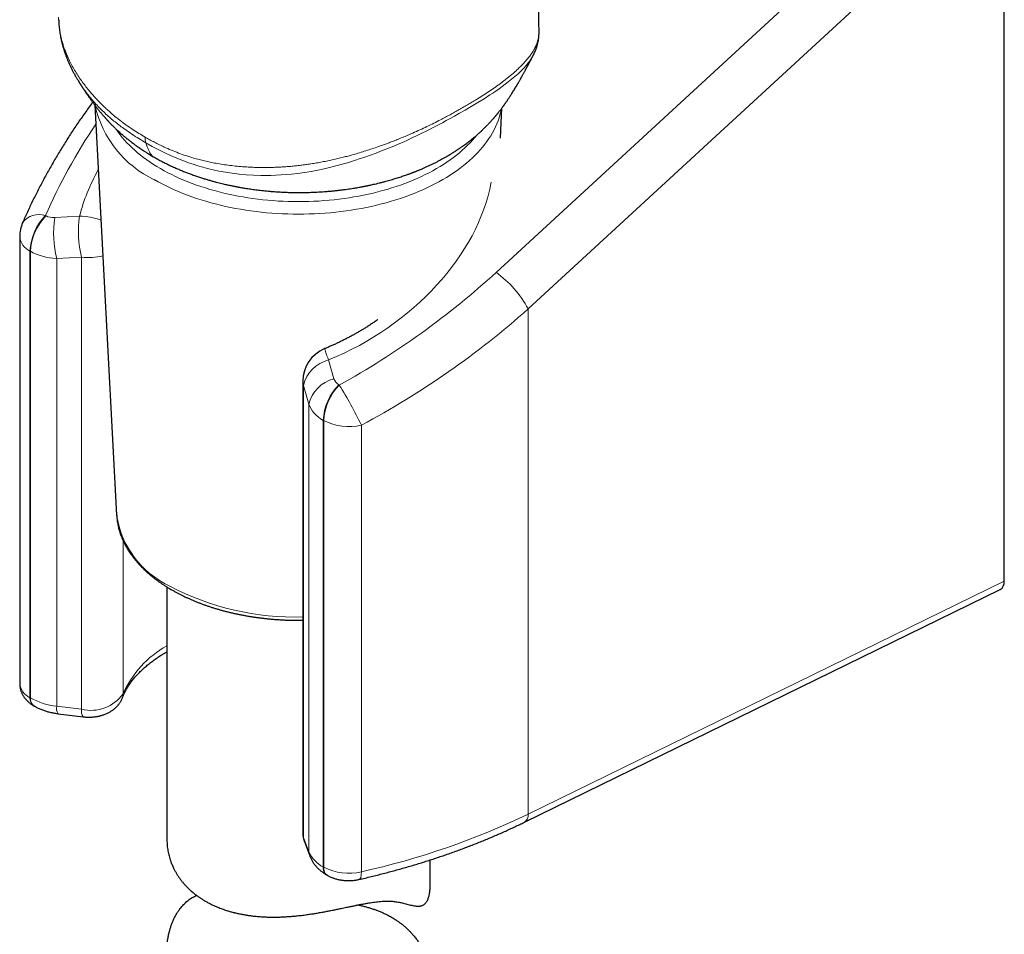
# Model space of a CAD drawing. Header units: millimetres. Extents: x 8 to 541, y 12 to 744.
# Tile 2 of 256: x 485 to 541, y 66 to 118. Entities that reach past the tile are written whole.
import ezdxf

# ---------------------------------------------------------------- set-up
doc = ezdxf.new("R2010")
doc.units = ezdxf.units.MM

msp = doc.modelspace()

# ---------------------------------------------------------------- linework, layer by layer
at = {"color": 252, "linetype": 'Continuous', "lineweight": 0}
for p, q in [((512.084, 103.402), (539.68, 128.81)), ((541.055, 126.309), (513.907, 101.313)), ((486.399, 106.64), (486.428, 106.623)), ((486.925, 106.52), (488.342, 106.604)), ((485.544, 104.599), (485.515, 104.615)), ((485.515, 104.615), (485.515, 79.158)), ((485.544, 79.142), (485.544, 104.599)), ((488.453, 104.267), (487.036, 104.183)), ((487.036, 78.673), (487.036, 104.183)), ((488.453, 78.497), (488.453, 104.267)), ((513.907, 72.518), (513.907, 101.313)), ((502.539, 98.409), (502.843, 97.33)), ((501.418, 95.88), (501.113, 96.959)), ((501.113, 96.959), (501.113, 71.189)), ((503.113, 96.99), (503.143, 96.974)), ((501.418, 70.37), (501.418, 95.88)), ((502.259, 94.949), (502.23, 94.966)), ((502.23, 69.509), (502.23, 94.966)), ((502.259, 69.492), (502.259, 94.949)), ((504.407, 94.692), (504.407, 69.235)), ((490.827, 88.095), (490.827, 79.382)), ((513.907, 72.518), (541.055, 85.801)), ((485.515, 79.158), (485.544, 79.142)), ((487.036, 78.673), (488.453, 78.497)), ((501.113, 71.189), (501.418, 70.37)), ((502.23, 69.509), (502.259, 69.492))]:
    msp.add_line(p, q, dxfattribs=at)
at = {"color": 7, "linetype": 'Continuous', "lineweight": 30}
for p, q in [((541.055, 85.801), (541.055, 126.309)), ((514.184, 115.741), (514.183, 115.739)), ((488.337, 114.207), (488.336, 114.209)), ((489.215, 112.927), (490.455, 89.567)), ((512.327, 111.041), (512.419, 112.772)), ((484.929, 105.432), (484.929, 79.975)), ((501.069, 97.201), (501.069, 71.431)), ((493.321, 85.467), (493.321, 71.063)), ((513.7, 72.06), (540.828, 85.333)), ((485.722, 78.701), (485.751, 78.684)), ((487.123, 78.245), (488.54, 78.069)), ((501.154, 70.962), (501.458, 70.143)), ((508.321, 68.399), (508.321, 69.908)), ((502.437, 69.051), (502.466, 69.034))]:
    msp.add_line(p, q, dxfattribs=at)
at = {"color": 252, "linetype": 'Continuous', "lineweight": 0, "flags": 128}
for points in [[(514.183, 115.739), (514.145, 115.667), (514.048, 115.513), (513.935, 115.356), (513.807, 115.199), (513.663, 115.041), (513.506, 114.882), (513.334, 114.721), (513.15, 114.558), (512.97, 114.408), (512.78, 114.256), (512.61, 114.126), (512.434, 113.995), (512.251, 113.864), (512.063, 113.733), (511.902, 113.623), (511.737, 113.514), (511.396, 113.297), (511.037, 113.077), (510.666, 112.856), (510.317, 112.653), (509.96, 112.449), (509.712, 112.309), (509.461, 112.169), (509.243, 112.048), (509.022, 111.928), (508.797, 111.808), (508.57, 111.689), (508.182, 111.49), (507.785, 111.295), (507.539, 111.177), (507.289, 111.06), (507.036, 110.944), (506.779, 110.829), (506.473, 110.696), (506.162, 110.564), (505.86, 110.441), (505.554, 110.319), (505.245, 110.201), (504.929, 110.085), (504.61, 109.972), (504.288, 109.863), (504.065, 109.79), (503.84, 109.719), (503.614, 109.651), (503.386, 109.585), (503.022, 109.485), (502.656, 109.392), (502.286, 109.306), (501.914, 109.228), (501.54, 109.158), (501.167, 109.097), (500.791, 109.044), (500.416, 109.001), (500.121, 108.974), (499.828, 108.953), (499.536, 108.938), (499.244, 108.928), (498.954, 108.924), (498.666, 108.926), (498.252, 108.939), (497.843, 108.963), (497.437, 109), (497.036, 109.049), (496.656, 109.107), (496.28, 109.176), (495.955, 109.246), (495.633, 109.324), (495.36, 109.397), (495.09, 109.476), (494.824, 109.56), (494.56, 109.65), (494.125, 109.811), (493.699, 109.987), (493.275, 110.179), (492.86, 110.383), (492.489, 110.579), (492.126, 110.783), (492.126, 110.783), (492.126, 110.783)], [(512.384, 112.725), (512.349, 112.554), (512.305, 112.38), (512.254, 112.207), (512.195, 112.034), (512.127, 111.863), (512.052, 111.693), (511.97, 111.524), (511.88, 111.356), (511.782, 111.189), (511.676, 111.024), (511.564, 110.861), (511.443, 110.7), (511.316, 110.54), (511.181, 110.383), (511.04, 110.227), (510.891, 110.074), (510.735, 109.923), (510.573, 109.774), (510.404, 109.628), (510.228, 109.485), (510.046, 109.344), (509.857, 109.206), (509.663, 109.071), (509.462, 108.939), (509.255, 108.81), (509.043, 108.684), (508.825, 108.561), (508.601, 108.442), (508.373, 108.326), (508.139, 108.214), (507.9, 108.105), (507.656, 108), (507.407, 107.898), (507.154, 107.801), (506.896, 107.707), (506.635, 107.617), (506.369, 107.531), (506.1, 107.449), (505.827, 107.372), (505.55, 107.298), (505.271, 107.229), (504.988, 107.163), (504.702, 107.103), (504.414, 107.046), (504.124, 106.994), (503.831, 106.946), (503.536, 106.903), (503.239, 106.864), (502.94, 106.83), (502.64, 106.8), (502.339, 106.775), (502.037, 106.754), (501.733, 106.738), (501.43, 106.727), (501.126, 106.72), (500.821, 106.718), (500.517, 106.72), (500.213, 106.727), (499.909, 106.738), (499.606, 106.754), (499.304, 106.775), (499.002, 106.8), (498.702, 106.83), (498.404, 106.864), (498.107, 106.903), (497.812, 106.946), (497.519, 106.994), (497.228, 107.046), (496.94, 107.103), (496.654, 107.163), (496.372, 107.229), (496.092, 107.298), (495.815, 107.372), (495.542, 107.449), (495.273, 107.531), (495.007, 107.617), (494.746, 107.707), (494.488, 107.801), (494.235, 107.898), (493.987, 108), (493.743, 108.105), (493.504, 108.214), (493.27, 108.326), (493.041, 108.442), (492.817, 108.561), (492.599, 108.684)], [(490.43, 111.558), (490.432, 111.554), (490.54, 111.398), (490.655, 111.243), (490.777, 111.09), (490.906, 110.939), (491.042, 110.791), (491.184, 110.644), (491.333, 110.499), (491.489, 110.357), (491.65, 110.217), (491.819, 110.08), (491.993, 109.945), (492.173, 109.813), (492.36, 109.684), (492.552, 109.557), (492.749, 109.434), (492.953, 109.313), (493.161, 109.196), (493.375, 109.082), (493.594, 108.971), (493.818, 108.864), (494.047, 108.759), (494.28, 108.659), (494.518, 108.562), (494.761, 108.468), (495.007, 108.379), (495.257, 108.293), (495.511, 108.21), (495.769, 108.132), (496.031, 108.058), (496.295, 107.987), (496.563, 107.921), (496.833, 107.859), (497.107, 107.8), (497.382, 107.746), (497.661, 107.696), (497.941, 107.651), (498.223, 107.609), (498.508, 107.572), (498.793, 107.54), (499.08, 107.511), (499.369, 107.487), (499.658, 107.467), (499.948, 107.452), (500.239, 107.441), (500.53, 107.434), (500.821, 107.432), (501.112, 107.434), (501.404, 107.441), (501.694, 107.452), (501.984, 107.467), (502.274, 107.487), (502.562, 107.511), (502.849, 107.54), (503.135, 107.572), (503.419, 107.609), (503.701, 107.651), (503.982, 107.696), (504.26, 107.746), (504.536, 107.8), (504.809, 107.859), (505.08, 107.921), (505.347, 107.987), (505.612, 108.058), (505.873, 108.132), (506.131, 108.21), (506.385, 108.293), (506.635, 108.379), (506.882, 108.468), (507.124, 108.562), (507.362, 108.659), (507.595, 108.759), (507.824, 108.864), (508.048, 108.971), (508.267, 109.082), (508.481, 109.196), (508.69, 109.313), (508.893, 109.434), (509.091, 109.557), (509.283, 109.684), (509.469, 109.813), (509.65, 109.945), (509.824, 110.08), (509.992, 110.217), (510.154, 110.357), (510.309, 110.499), (510.458, 110.644), (510.601, 110.791), (510.736, 110.939), (510.865, 111.09), (510.941, 111.184)], [(504.407, 69.235), (504.406, 69.18), (504.403, 69.129), (504.399, 69.08), (504.393, 69.034), (504.386, 68.992), (504.376, 68.954), (504.366, 68.919), (504.353, 68.889), (504.34, 68.862), (504.325, 68.84), (504.308, 68.822), (504.29, 68.808), (504.271, 68.799), (504.262, 68.797)]]:
    msp.add_lwpolyline(points, dxfattribs=at)
at = {"color": 252, "linetype": 'Continuous', "lineweight": 0}
for centre, radius, start, end in [((495.222, 114.233), 6.138, 192.4792, 244.7018), ((493.096, 111.099), 1.02, 179.277, 198.0159), ((486.035, 105.514), 1.183, 72.1239, 142.5855), ((488.631, 104.46), 3.12, 135.6784, 177.1412), ((488.66, 104.443), 3.12, 135.6784, 177.1412), ((493.006, 105.637), 6.144, 171.7403, 193.6882), ((494.423, 105.721), 6.144, 171.7403, 193.6882), ((488.321, 103.197), 3.407, 68.623, 89.6426), ((485.92, 105.525), 0.995, 185.3406, 245.9796), ((488.871, 107.606), 3.365, 262.8593, 283.7483), ((508.516, 98.447), 6.106, 27.9984, 54.2445), ((506.988, 100.341), 4.851, 195.4111, 203.4754), ((502.992, 96.538), 1.925, 103.6184, 167.3672), ((501.759, 97.203), 0.69, 180.1369, 200.6815), ((503.296, 95.459), 1.925, 103.6184, 167.3672), ((505.346, 94.811), 3.12, 135.6784, 177.1412), ((505.375, 94.794), 3.12, 135.6784, 177.1412), ((485.094, 85.482), 21.396, 25.4944, 32.4843), ((503.68, 97.72), 3.114, 242.8323, 283.4924), ((495.73, 90.356), 5.333, 188.509, 245.1435), ((500.569, 98.88), 15.123, 242.0821, 271.895), ((496.096, 77.071), 5.753, 118.8365, 156.315), ((485.927, 80.072), 1.003, 185.5853, 245.7348), ((486.011, 79.107), 0.499, 174.1401, 234.5477), ((486.04, 79.091), 0.499, 174.1399, 234.5497), ((487.464, 82.645), 3.995, 241.2716, 263.8492), ((488.987, 80.693), 2.259, 256.3289, 324.5375), ((490.178, 79.38), 0.649, 339.4908, 0.1653), ((487.57, 78.559), 0.546, 167.9195, 215.0217), ((488.988, 78.383), 0.546, 167.9195, 215.0215), ((494.933, 112.033), 43.834, 282.4815, 295.6489), ((513.441, 72.453), 0.47, 303.3782, 7.9525), ((501.761, 71.433), 0.692, 180.1683, 200.6501), ((501.763, 71.187), 0.649, 179.8384, 200.314), ((503.036, 71.082), 1.768, 203.745, 242.8715), ((502.067, 70.369), 0.649, 179.8381, 200.3802), ((502.726, 69.458), 0.499, 174.1401, 234.5477), ((502.755, 69.441), 0.499, 174.1399, 234.5502), ((503.68, 72.263), 3.114, 242.8323, 283.4924)]:
    msp.add_arc(centre, radius, start, end, dxfattribs=at)
at = {"color": 7, "linetype": 'Continuous', "lineweight": 30}
for centre, start in [((486.929, 105.432), 156.3967), ((503.069, 97.201), 112.2508)]:
    msp.add_arc(centre, 2, start, 180, dxfattribs=at)
at = {"color": 252, "linetype": 'Continuous', "lineweight": 0}
for centre, major_axis, ratio, start_param, end_param in [((516.151, 104.07), (29.693, 16.573), 0.717316, 2.187929, 2.38497), ((500.012, 107.28), (11.084, 6.187), 0.717316, 2.282815, 2.547487), ((500.012, 107.28), (11.084, 6.187), 0.717316, 4.544847, 5.747087), ((487.135, 107.361), (0.928, 0.518), 0.717316, 3.546167, 4.120259), ((487.665, 106.154), (2.989, 0.404), 0.648301, 3.839493, 4.413584), ((491.404, 118.356), (29.693, 16.573), 0.717316, 4.707364, 5.034639), ((491.934, 117.148), (31.903, 16.345), 0.716401, 4.736417, 5.063691), ((503.821, 97.729), (0.928, 0.518), 0.717316, 2.972076, 3.546167), ((504.351, 96.521), (2.989, 0.404), 0.648301, 3.265401, 3.839493)]:
    msp.add_ellipse(centre, major_axis=major_axis, ratio=ratio, start_param=start_param, end_param=end_param, dxfattribs=at)
at = {"color": 7, "linetype": 'Continuous', "lineweight": 30}
msp.add_ellipse((540.345, 86.211), major_axis=(-0.503, 0.866), ratio=0.577375, start_param=3.100291, end_param=3.923679, dxfattribs=at)
for points, knots in [([(514.532, 117.081), (514.532, 117.192), (514.53, 117.419), (514.528, 117.759), (514.526, 118.096), (514.524, 118.444), (514.521, 118.798), (514.518, 119.159), (514.515, 119.505), (514.512, 119.837), (514.508, 120.153), (514.505, 120.452), (514.502, 120.734), (514.499, 120.999), (514.496, 121.25), (514.493, 121.487), (514.49, 121.71), (514.487, 121.919), (514.484, 122.114), (514.482, 122.295), (514.479, 122.461), (514.477, 122.614), (514.475, 122.752), (514.473, 122.877), (514.471, 122.987), (514.47, 123.081), (514.468, 123.159), (514.467, 123.223), (514.467, 123.275), (514.466, 123.316), (514.465, 123.349), (514.465, 123.38), (514.464, 123.414), (514.463, 123.462), (514.462, 123.526), (514.461, 123.607), (514.459, 123.699), (514.458, 123.808), (514.455, 123.935), (514.453, 124.083), (514.45, 124.244), (514.447, 124.419), (514.443, 124.609), (514.44, 124.801), (514.436, 124.996), (514.432, 125.191), (514.428, 125.396), (514.424, 125.607), (514.419, 125.82), (514.415, 126.033), (514.408, 126.368), (514.398, 126.823), (514.382, 127.496), (514.363, 128.259), (514.341, 129.11), (514.321, 129.837), (514.303, 130.443), (514.288, 130.932), (514.273, 131.423), (514.257, 131.945), (514.238, 132.5), (514.218, 133.089), (514.197, 133.689), (514.175, 134.301), (514.152, 134.925), (514.127, 135.56), (514.101, 136.206), (514.081, 136.714), (514.065, 137.079), (514.056, 137.299), (514.046, 137.52), (514.037, 137.738), (514.028, 137.949), (514.019, 138.145), (514.011, 138.328), (514.003, 138.497), (513.996, 138.656), (513.99, 138.805), (513.983, 138.949), (513.977, 139.088), (513.971, 139.219), (513.965, 139.338), (513.96, 139.445), (513.956, 139.54), (513.952, 139.622), (513.948, 139.692), (513.946, 139.748), (513.944, 139.79), (513.942, 139.82), (513.941, 139.848), (513.94, 139.876), (513.938, 139.913), (513.936, 139.958), (513.933, 140.013), (513.929, 140.089), (513.925, 140.188), (513.919, 140.312), (513.912, 140.45), (513.905, 140.601), (513.896, 140.767), (513.888, 140.945), (513.878, 141.134), (513.868, 141.334), (513.857, 141.546), (513.846, 141.769), (513.834, 142.004), (513.821, 142.25), (513.808, 142.506), (513.793, 142.772), (513.779, 143.047), (513.763, 143.333), (513.742, 143.712), (513.716, 144.186), (513.684, 144.752), (513.651, 145.328), (513.616, 145.915), (513.58, 146.508), (513.543, 147.107), (513.505, 147.712), (513.466, 148.327), (513.424, 148.968), (513.38, 149.637), (513.332, 150.333), (513.283, 151.041), (513.232, 151.759), (513.179, 152.488), (513.126, 153.215), (513.071, 153.937), (513.016, 154.655), (512.958, 155.382), (512.899, 156.119), (512.838, 156.866), (512.775, 157.623), (512.71, 158.389), (512.643, 159.164), (512.574, 159.949), (512.502, 160.739), (512.429, 161.533), (512.355, 162.331), (512.278, 163.139), (512.202, 163.913), (512.129, 164.654), (512.058, 165.36), (511.985, 166.072), (511.911, 166.786), (511.836, 167.497), (511.757, 168.243), (511.672, 169.02), (511.582, 169.829), (511.493, 170.626), (511.402, 171.417), (511.311, 172.202), (511.219, 172.981), (511.127, 173.749), (511.035, 174.505), (510.943, 175.249), (510.851, 175.982), (510.76, 176.696), (510.67, 177.39), (510.582, 178.066), (510.494, 178.73), (510.406, 179.385), (510.32, 180.025), (510.234, 180.651), (510.149, 181.263), (510.064, 181.865), (509.975, 182.493), (509.882, 183.147), (509.783, 183.825), (509.686, 184.488), (509.589, 185.138), (509.494, 185.773), (509.407, 186.344), (509.329, 186.854), (509.259, 187.303), (509.19, 187.744), (509.122, 188.178), (509.055, 188.604), (508.988, 189.022), (508.922, 189.433), (508.855, 189.848), (508.786, 190.274), (508.714, 190.716), (508.639, 191.167), (508.562, 191.628), (508.483, 192.099), (508.4, 192.595), (508.311, 193.116), (508.217, 193.663), (508.12, 194.222), (508.02, 194.792), (507.917, 195.373), (507.812, 195.966), (507.706, 196.553), (507.6, 197.133), (507.495, 197.706), (507.387, 198.289), (507.277, 198.88), (507.163, 199.482), (507.047, 200.092), (506.928, 200.711), (506.806, 201.34), (506.681, 201.978), (506.553, 202.625), (506.421, 203.281), (506.309, 203.839), (506.215, 204.297), (506.143, 204.649), (506.072, 204.996), (506.002, 205.334), (505.934, 205.661), (505.868, 205.978), (505.803, 206.285), (505.74, 206.583), (505.675, 206.889), (505.609, 207.203), (505.54, 207.522), (505.474, 207.83), (505.41, 208.127), (505.348, 208.412), (505.288, 208.686), (505.233, 208.941), (505.18, 209.179), (505.132, 209.4), (505.085, 209.612), (505.04, 209.814), (504.997, 210.006), (504.957, 210.189), (504.918, 210.363), (504.881, 210.527), (504.846, 210.682), (504.814, 210.827), (504.783, 210.963), (504.757, 211.077), (504.736, 211.171), (504.719, 211.246), (504.703, 211.316), (504.689, 211.379), (504.675, 211.438), (504.663, 211.49), (504.653, 211.537), (504.642, 211.585), (504.63, 211.637), (504.616, 211.7), (504.599, 211.773), (504.58, 211.856), (504.558, 211.951), (504.535, 212.052), (504.51, 212.159), (504.485, 212.269), (504.459, 212.383), (504.432, 212.498), (504.406, 212.614), (504.363, 212.799), (504.303, 213.054), (504.227, 213.382), (504.148, 213.719), (504.061, 214.086), (503.967, 214.486), (503.863, 214.919), (503.757, 215.363), (503.647, 215.818), (503.534, 216.28), (503.399, 216.832), (503.24, 217.474), (503.057, 218.207), (502.871, 218.948), (502.744, 219.443), (502.68, 219.691)], [0, 0, 0, 0, 0.003036, 0.006212, 0.009293, 0.012278, 0.015709, 0.019004, 0.022164, 0.025188, 0.028078, 0.030832, 0.033385, 0.03581, 0.038106, 0.040273, 0.042312, 0.044223, 0.046005, 0.047659, 0.049184, 0.05058, 0.051848, 0.052988, 0.053998, 0.05488, 0.055569, 0.056152, 0.056629, 0.057, 0.05727, 0.057542, 0.057856, 0.058214, 0.058862, 0.059611, 0.06045, 0.06138, 0.062604, 0.063957, 0.065438, 0.067047, 0.068784, 0.070649, 0.07235, 0.074145, 0.076034, 0.077994, 0.079953, 0.081907, 0.083855, 0.089186, 0.094477, 0.102415, 0.11026, 0.118012, 0.122537, 0.127029, 0.13155, 0.136156, 0.141495, 0.146943, 0.152503, 0.158172, 0.163952, 0.169843, 0.175843, 0.181955, 0.183987, 0.186031, 0.188086, 0.190141, 0.192109, 0.193974, 0.195638, 0.19721, 0.19869, 0.200078, 0.201375, 0.202714, 0.203939, 0.20505, 0.206046, 0.206928, 0.207695, 0.208349, 0.208888, 0.209242, 0.20952, 0.209748, 0.21001, 0.210312, 0.210767, 0.211287, 0.211841, 0.212904, 0.21406, 0.21531, 0.216753, 0.218303, 0.219961, 0.221725, 0.223598, 0.225577, 0.227665, 0.229859, 0.232161, 0.23457, 0.237041, 0.239616, 0.242294, 0.245076, 0.250289, 0.2556, 0.261008, 0.266515, 0.272121, 0.277721, 0.283416, 0.289206, 0.295091, 0.301552, 0.308124, 0.314806, 0.321598, 0.328501, 0.335515, 0.342228, 0.34904, 0.355951, 0.362959, 0.370065, 0.37727, 0.384573, 0.391974, 0.399473, 0.407071, 0.414628, 0.42228, 0.430027, 0.437868, 0.444595, 0.45139, 0.458254, 0.465175, 0.472051, 0.478855, 0.486783, 0.494612, 0.502342, 0.509972, 0.517656, 0.525236, 0.532714, 0.540087, 0.547358, 0.554525, 0.561588, 0.56831, 0.574935, 0.581463, 0.587895, 0.594231, 0.60036, 0.606396, 0.612338, 0.618188, 0.62503, 0.631741, 0.63832, 0.644767, 0.651082, 0.657266, 0.661817, 0.666293, 0.670696, 0.675025, 0.679279, 0.683459, 0.687566, 0.691619, 0.695944, 0.700372, 0.704902, 0.709534, 0.71427, 0.719107, 0.724501, 0.730017, 0.735655, 0.741415, 0.747296, 0.7533, 0.759425, 0.765146, 0.77097, 0.776896, 0.782924, 0.789055, 0.795288, 0.801623, 0.808059, 0.814599, 0.82124, 0.827983, 0.834828, 0.838483, 0.842143, 0.845723, 0.849216, 0.852621, 0.855881, 0.859056, 0.862147, 0.865153, 0.868588, 0.871905, 0.875105, 0.878189, 0.881156, 0.884006, 0.886739, 0.889142, 0.891446, 0.893653, 0.895762, 0.897772, 0.899684, 0.901499, 0.903215, 0.904833, 0.906353, 0.907775, 0.909099, 0.909936, 0.910725, 0.911455, 0.912125, 0.912733, 0.913281, 0.91378, 0.914218, 0.914766, 0.915423, 0.91619, 0.917066, 0.918052, 0.919147, 0.920246, 0.921423, 0.922618, 0.923825, 0.925044, 0.926277, 0.929639, 0.93309, 0.936632, 0.940263, 0.944702, 0.949268, 0.953961, 0.958782, 0.963693, 0.968656, 0.976333, 0.984129, 0.992044, 1, 1, 1, 1]), ([(487.15, 117.795), (487.15, 117.772), (487.152, 117.697), (487.159, 117.571), (487.171, 117.417), (487.188, 117.263), (487.208, 117.109), (487.233, 116.955), (487.261, 116.801), (487.294, 116.645), (487.331, 116.488), (487.373, 116.33), (487.419, 116.172), (487.469, 116.013), (487.523, 115.855), (487.581, 115.696), (487.644, 115.536), (487.712, 115.375), (487.784, 115.214), (487.86, 115.053), (487.941, 114.892), (488.026, 114.731), (488.116, 114.57), (488.21, 114.409), (488.284, 114.289), (488.326, 114.222), (488.335, 114.209)], [0, 0, 0, 0, 0.0186655, 0.059253, 0.0998828, 0.1405793, 0.1813324, 0.222144, 0.2634713, 0.3053499, 0.3477443, 0.3906113, 0.4338989, 0.4775465, 0.5214478, 0.5656852, 0.6108004, 0.6562848, 0.7021716, 0.7484903, 0.7952708, 0.8425428, 0.8903364, 0.9386812, 0.9876069, 1, 1, 1, 1]), ([(514.184, 115.739), (514.19, 115.749), (514.215, 115.795), (514.255, 115.878), (514.303, 115.985), (514.347, 116.092), (514.385, 116.198), (514.419, 116.304), (514.448, 116.409), (514.473, 116.514), (514.494, 116.619), (514.51, 116.723), (514.522, 116.827), (514.529, 116.931), (514.533, 117.013), (514.532, 117.06), (514.532, 117.072)], [0, 0, 0, 0, 0.0268586, 0.114926, 0.2006699, 0.2842638, 0.3658984, 0.4457693, 0.5238953, 0.6017116, 0.6780228, 0.7531966, 0.8274054, 0.9008066, 0.973547, 1, 1, 1, 1]), ([(492.545, 109.992), (492.628, 109.945), (492.791, 109.853), (493.038, 109.721), (493.282, 109.597), (493.523, 109.482), (493.758, 109.374), (493.987, 109.274), (494.21, 109.181), (494.428, 109.095), (494.652, 109.01), (494.882, 108.927), (495.117, 108.847), (495.342, 108.774), (495.556, 108.708), (495.759, 108.648), (495.95, 108.594), (496.127, 108.547), (496.291, 108.505), (496.444, 108.467), (496.585, 108.433), (496.714, 108.404), (496.83, 108.378), (496.935, 108.356), (497.027, 108.336), (497.108, 108.32), (497.175, 108.307), (497.229, 108.296), (497.277, 108.287), (497.329, 108.277), (497.391, 108.265), (497.468, 108.251), (497.559, 108.235), (497.666, 108.217), (497.79, 108.196), (497.929, 108.174), (498.082, 108.151), (498.239, 108.129), (498.399, 108.108), (498.56, 108.088), (498.731, 108.068), (498.912, 108.049), (499.103, 108.031), (499.339, 108.01), (499.617, 107.99), (499.933, 107.973), (500.289, 107.959), (500.684, 107.951), (501.118, 107.951), (501.55, 107.962), (501.978, 107.981), (502.34, 108.006), (502.637, 108.031), (502.867, 108.053), (503.088, 108.077), (503.297, 108.102), (503.494, 108.128), (503.678, 108.154), (503.847, 108.179), (504.002, 108.204), (504.141, 108.227), (504.255, 108.247), (504.344, 108.263), (504.409, 108.275), (504.466, 108.286), (504.509, 108.294), (504.54, 108.3), (504.566, 108.305), (504.596, 108.311), (504.636, 108.319), (504.688, 108.329), (504.748, 108.342), (504.814, 108.355), (504.885, 108.37), (504.982, 108.391), (505.107, 108.419), (505.263, 108.456), (505.431, 108.496), (505.611, 108.542), (505.786, 108.588), (505.953, 108.634), (506.107, 108.678), (506.254, 108.722), (506.394, 108.765), (506.531, 108.808), (506.664, 108.852), (506.794, 108.895), (506.914, 108.937), (507.017, 108.973), (507.105, 109.005), (507.177, 109.032), (507.241, 109.055), (507.292, 109.075), (507.332, 109.09), (507.367, 109.103), (507.406, 109.119), (507.454, 109.137), (507.51, 109.159), (507.573, 109.185), (507.641, 109.212), (507.713, 109.242), (507.812, 109.283), (507.942, 109.339), (508.102, 109.41), (508.269, 109.487), (508.438, 109.567), (508.603, 109.648), (508.759, 109.728), (508.906, 109.805), (509.027, 109.871), (509.126, 109.926), (509.202, 109.969), (509.269, 110.008), (509.326, 110.041), (509.37, 110.066), (509.408, 110.089), (509.446, 110.112), (509.495, 110.141), (509.55, 110.175), (509.609, 110.212), (509.672, 110.251), (509.738, 110.293), (509.806, 110.337), (509.87, 110.379), (509.927, 110.417), (509.976, 110.45), (510.022, 110.482), (510.07, 110.514), (510.123, 110.551), (510.231, 110.628), (510.387, 110.741), (510.574, 110.884), (510.753, 111.028), (510.915, 111.163), (511.043, 111.274), (511.131, 111.353), (511.188, 111.405), (511.245, 111.458), (511.304, 111.514), (511.36, 111.567), (511.409, 111.616), (511.448, 111.653), (511.48, 111.685), (511.51, 111.716), (511.544, 111.75), (511.587, 111.794), (511.634, 111.843), (511.688, 111.9), (511.742, 111.958), (511.796, 112.017), (511.852, 112.078), (511.907, 112.141), (511.952, 112.193), (511.984, 112.23), (512.001, 112.25), (512.019, 112.271), (512.041, 112.297), (512.066, 112.326), (512.09, 112.355), (512.114, 112.384), (512.138, 112.413), (512.163, 112.444), (512.189, 112.476), (512.225, 112.52), (512.264, 112.571), (512.307, 112.625), (512.348, 112.677), (512.39, 112.732), (512.43, 112.786), (512.465, 112.833), (512.493, 112.871), (512.518, 112.906), (512.544, 112.941), (512.574, 112.982), (512.606, 113.028), (512.645, 113.083), (512.685, 113.141), (512.725, 113.198), (512.761, 113.251), (512.802, 113.313), (512.85, 113.385), (512.905, 113.469), (512.961, 113.556), (513.018, 113.646), (513.077, 113.741), (513.137, 113.839), (513.198, 113.94), (513.248, 114.024), (513.287, 114.09), (513.314, 114.137), (513.341, 114.184), (513.37, 114.233), (513.402, 114.288), (513.434, 114.346), (513.465, 114.4), (513.49, 114.445), (513.512, 114.483), (513.531, 114.518), (513.553, 114.557), (513.581, 114.607), (513.613, 114.666), (513.646, 114.726), (513.674, 114.778), (513.704, 114.833), (513.735, 114.891), (513.766, 114.948), (513.791, 114.994), (513.811, 115.033), (513.832, 115.071), (513.852, 115.109), (513.869, 115.141), (513.884, 115.169), (513.9, 115.199), (513.919, 115.235), (513.938, 115.271), (513.957, 115.306), (513.974, 115.34), (513.994, 115.378), (514.019, 115.424), (514.045, 115.473), (514.069, 115.519), (514.091, 115.561), (514.111, 115.598), (514.13, 115.636), (514.149, 115.671), (514.165, 115.701), (514.177, 115.724), (514.183, 115.736), (514.185, 115.74)], [0, 0, 0, 0, 0.012696, 0.024991, 0.036884, 0.048375, 0.059464, 0.069964, 0.080078, 0.089807, 0.099151, 0.109772, 0.119846, 0.129375, 0.138358, 0.146797, 0.154693, 0.161864, 0.168522, 0.174668, 0.180304, 0.18543, 0.190047, 0.194155, 0.197838, 0.200987, 0.203604, 0.20569, 0.207411, 0.209117, 0.211792, 0.214658, 0.218067, 0.222309, 0.227087, 0.232395, 0.23823, 0.244594, 0.250299, 0.256369, 0.262805, 0.269605, 0.276769, 0.284233, 0.295975, 0.307663, 0.3193, 0.335371, 0.351346, 0.367227, 0.383015, 0.39871, 0.407478, 0.416151, 0.424431, 0.432281, 0.439701, 0.446692, 0.453255, 0.458981, 0.464337, 0.469321, 0.472085, 0.474679, 0.476867, 0.478612, 0.479688, 0.480521, 0.481639, 0.4832, 0.485206, 0.487599, 0.49022, 0.492991, 0.495911, 0.501604, 0.507791, 0.514471, 0.521646, 0.529314, 0.535686, 0.54207, 0.548159, 0.553951, 0.559447, 0.56532, 0.570813, 0.575924, 0.580656, 0.584106, 0.58729, 0.59006, 0.592398, 0.593957, 0.595327, 0.597013, 0.599097, 0.601578, 0.604402, 0.60749, 0.610672, 0.613946, 0.620877, 0.628189, 0.635884, 0.64394, 0.651831, 0.659342, 0.666471, 0.67322, 0.677329, 0.681232, 0.684637, 0.687498, 0.689815, 0.691301, 0.693272, 0.695737, 0.698684, 0.701771, 0.704832, 0.70847, 0.71207, 0.715553, 0.718622, 0.721251, 0.72349, 0.725991, 0.728866, 0.732093, 0.743532, 0.754549, 0.763811, 0.774282, 0.783074, 0.78658, 0.790151, 0.793481, 0.796999, 0.801062, 0.803887, 0.806296, 0.808236, 0.809885, 0.811983, 0.814598, 0.81826, 0.821131, 0.824823, 0.828731, 0.831701, 0.835323, 0.839469, 0.840723, 0.841719, 0.842806, 0.84423, 0.845965, 0.847612, 0.849037, 0.850691, 0.852286, 0.8539, 0.855881, 0.859312, 0.86198, 0.864371, 0.867184, 0.870405, 0.872582, 0.874375, 0.876022, 0.877677, 0.879634, 0.881974, 0.884389, 0.887586, 0.890191, 0.892549, 0.894996, 0.898708, 0.902519, 0.90642, 0.91043, 0.914569, 0.918869, 0.92334, 0.927569, 0.92975, 0.93172, 0.933648, 0.935683, 0.937981, 0.940701, 0.942988, 0.944867, 0.946389, 0.947835, 0.949323, 0.951214, 0.954224, 0.95676, 0.958822, 0.96081, 0.963627, 0.966227, 0.968039, 0.969436, 0.971185, 0.972901, 0.974258, 0.975304, 0.976529, 0.978089, 0.979834, 0.981258, 0.982584, 0.984088, 0.986168, 0.988517, 0.990506, 0.992136, 0.993871, 0.995421, 0.997056, 0.9984, 0.999419, 1, 1, 1, 1]), ([(488.336, 114.207), (488.339, 114.202), (488.35, 114.185), (488.368, 114.157), (488.388, 114.125), (488.406, 114.097), (488.425, 114.067), (488.45, 114.028), (488.481, 113.981), (488.513, 113.932), (488.543, 113.886), (488.571, 113.844), (488.597, 113.803), (488.625, 113.761), (488.661, 113.707), (488.706, 113.64), (488.761, 113.559), (488.817, 113.477), (488.872, 113.399), (488.917, 113.334), (488.954, 113.282), (488.987, 113.235), (489.024, 113.184), (489.063, 113.131), (489.1, 113.081), (489.137, 113.031), (489.18, 112.972), (489.231, 112.905), (489.285, 112.835), (489.338, 112.767), (489.392, 112.697), (489.447, 112.629), (489.497, 112.567), (489.543, 112.512), (489.585, 112.461), (489.628, 112.409), (489.668, 112.363), (489.706, 112.319), (489.741, 112.279), (489.776, 112.239), (489.808, 112.203), (489.836, 112.172), (489.862, 112.143), (489.889, 112.113), (489.918, 112.081), (489.948, 112.048), (489.978, 112.016), (490.007, 111.985), (490.032, 111.958), (490.055, 111.934), (490.078, 111.91), (490.131, 111.855), (490.207, 111.777), (490.318, 111.668), (490.422, 111.567), (490.537, 111.459), (490.641, 111.364), (490.727, 111.288), (490.794, 111.23), (490.844, 111.187), (490.898, 111.141), (490.957, 111.091), (491.014, 111.045), (491.067, 111.002), (491.113, 110.965), (491.16, 110.928), (491.207, 110.891), (491.254, 110.855), (491.292, 110.825), (491.322, 110.802), (491.343, 110.786), (491.362, 110.772), (491.384, 110.756), (491.412, 110.734), (491.451, 110.706), (491.497, 110.672), (491.544, 110.638), (491.587, 110.607), (491.63, 110.576), (491.673, 110.547), (491.716, 110.517), (491.756, 110.489), (491.795, 110.463), (491.829, 110.44), (491.858, 110.42), (491.882, 110.404), (491.907, 110.388), (491.933, 110.37), (491.967, 110.348), (492.01, 110.32), (492.065, 110.284), (492.134, 110.24), (492.218, 110.188), (492.315, 110.129), (492.425, 110.062), (492.504, 110.017), (492.545, 109.992)], [0, 0, 0, 0, 0.002504, 0.009128, 0.014907, 0.01941, 0.023773, 0.030877, 0.039749, 0.048698, 0.056628, 0.063787, 0.070782, 0.078025, 0.085435, 0.099133, 0.113384, 0.128202, 0.142919, 0.155271, 0.163198, 0.171047, 0.180602, 0.191329, 0.200455, 0.208184, 0.219339, 0.233474, 0.246388, 0.259507, 0.273414, 0.28785, 0.30075, 0.311648, 0.32226, 0.33286, 0.344197, 0.352122, 0.361201, 0.370694, 0.378642, 0.385295, 0.391559, 0.397933, 0.405611, 0.413334, 0.420859, 0.428112, 0.434497, 0.439692, 0.444903, 0.451584, 0.479806, 0.501281, 0.531426, 0.556655, 0.58216, 0.606271, 0.617851, 0.629066, 0.64175, 0.656298, 0.672348, 0.682934, 0.693514, 0.704088, 0.714659, 0.725137, 0.734315, 0.739835, 0.744508, 0.748337, 0.75271, 0.759091, 0.767479, 0.778868, 0.789376, 0.798887, 0.807403, 0.817848, 0.826766, 0.835357, 0.843674, 0.851716, 0.857231, 0.862498, 0.867518, 0.872636, 0.879641, 0.888786, 0.900068, 0.914939, 0.93238, 0.952379, 0.974924, 1, 1, 1, 1]), ([(489.086, 113.1), (489.062, 113.068), (488.966, 112.937), (488.799, 112.706), (488.587, 112.406), (488.377, 112.104), (488.172, 111.801), (487.969, 111.497), (487.77, 111.193), (487.575, 110.887), (487.383, 110.58), (487.195, 110.272), (487.011, 109.964), (486.83, 109.654), (486.652, 109.344), (486.479, 109.033), (486.309, 108.722), (486.143, 108.409), (485.98, 108.097), (485.821, 107.783), (485.666, 107.469), (485.515, 107.154), (485.368, 106.839), (485.228, 106.532), (485.139, 106.33), (485.096, 106.233)], [0, 0, 0, 0, 0.014395, 0.059633, 0.104852, 0.150051, 0.19523, 0.240386, 0.285519, 0.330628, 0.375711, 0.420767, 0.465794, 0.510792, 0.55576, 0.600695, 0.645597, 0.690465, 0.735298, 0.780093, 0.824851, 0.869569, 0.914247, 0.958883, 1, 1, 1, 1]), ([(505.341, 100.704), (505.338, 100.702), (505.277, 100.659), (505.157, 100.577), (504.979, 100.458), (504.799, 100.342), (504.617, 100.227), (504.434, 100.116), (504.25, 100.007), (504.064, 99.9), (503.876, 99.796), (503.688, 99.695), (503.498, 99.596), (503.307, 99.5), (503.115, 99.407), (502.922, 99.317), (502.728, 99.229), (502.537, 99.146), (502.398, 99.087), (502.324, 99.057), (502.312, 99.052)], [0, 0, 0, 0, 0.003071, 0.065618, 0.12809, 0.19048, 0.252783, 0.314995, 0.377108, 0.43912, 0.501023, 0.562813, 0.624486, 0.686037, 0.747461, 0.808754, 0.869912, 0.930931, 0.988564, 1, 1, 1, 1]), ([(490.456, 89.568), (490.457, 89.548), (490.46, 89.486), (490.469, 89.384), (490.483, 89.259), (490.502, 89.135), (490.525, 89.012), (490.552, 88.888), (490.583, 88.765), (490.618, 88.642), (490.657, 88.52), (490.7, 88.398), (490.748, 88.276), (490.799, 88.156), (490.854, 88.035), (490.914, 87.916), (490.977, 87.797), (491.045, 87.679), (491.116, 87.561), (491.191, 87.445), (491.27, 87.329), (491.354, 87.215), (491.441, 87.101), (491.531, 86.989), (491.626, 86.878), (491.724, 86.768), (491.826, 86.659), (491.932, 86.551), (492.041, 86.445), (492.154, 86.34), (492.27, 86.237), (492.39, 86.135), (492.513, 86.035), (492.64, 85.936), (492.769, 85.839), (492.902, 85.744), (493.038, 85.65), (493.178, 85.558), (493.32, 85.468), (493.458, 85.383), (493.575, 85.315), (493.694, 85.247), (493.822, 85.176), (493.977, 85.094), (494.134, 85.013), (494.294, 84.935), (494.456, 84.859), (494.621, 84.784), (494.789, 84.712), (494.958, 84.641), (495.13, 84.573), (495.305, 84.507), (495.481, 84.443), (495.659, 84.381), (495.84, 84.321), (496.022, 84.264), (496.206, 84.208), (496.392, 84.155), (496.58, 84.104), (496.769, 84.055), (496.96, 84.009), (497.152, 83.965), (497.346, 83.923), (497.541, 83.883), (497.737, 83.846), (497.935, 83.811), (498.133, 83.778), (498.333, 83.748), (498.534, 83.72), (498.735, 83.694), (498.937, 83.671), (499.14, 83.65), (499.344, 83.631), (499.548, 83.615), (499.753, 83.602), (499.958, 83.59), (500.164, 83.581), (500.369, 83.575), (500.575, 83.571), (500.781, 83.569), (500.946, 83.569), (501.042, 83.571), (501.069, 83.571)], [0, 0, 0, 0, 0.005875, 0.018186, 0.030502, 0.042828, 0.055167, 0.067521, 0.079894, 0.092288, 0.104705, 0.117147, 0.129616, 0.142113, 0.154639, 0.167194, 0.179778, 0.192391, 0.205033, 0.217704, 0.230401, 0.243124, 0.255872, 0.268642, 0.281434, 0.294245, 0.307074, 0.31992, 0.332779, 0.345652, 0.358536, 0.371429, 0.384331, 0.397239, 0.410153, 0.423071, 0.435993, 0.448917, 0.461843, 0.474769, 0.485771, 0.49261, 0.505536, 0.51846, 0.531382, 0.544303, 0.55722, 0.570136, 0.583048, 0.595958, 0.608864, 0.621767, 0.634668, 0.647565, 0.660459, 0.67335, 0.686237, 0.699122, 0.712004, 0.724883, 0.737759, 0.750633, 0.763504, 0.776372, 0.789238, 0.802102, 0.814964, 0.827824, 0.840683, 0.853539, 0.866394, 0.879248, 0.8921, 0.904952, 0.917802, 0.930652, 0.943501, 0.956349, 0.969198, 0.982046, 0.994894, 1, 1, 1, 1]), ([(490.786, 79.153), (490.792, 79.169), (490.811, 79.218), (490.845, 79.3), (490.89, 79.4), (490.939, 79.499), (490.991, 79.598), (491.047, 79.696), (491.107, 79.793), (491.17, 79.89), (491.236, 79.987), (491.307, 80.083), (491.38, 80.178), (491.457, 80.273), (491.538, 80.367), (491.622, 80.46), (491.71, 80.553), (491.801, 80.645), (491.896, 80.736), (491.994, 80.827), (492.096, 80.917), (492.201, 81.005), (492.309, 81.093), (492.421, 81.181), (492.536, 81.267), (492.654, 81.352), (492.776, 81.436), (492.9, 81.519), (493.028, 81.6), (493.16, 81.681), (493.257, 81.739), (493.312, 81.77), (493.321, 81.775)], [0, 0, 0, 0, 0.017587, 0.054392, 0.090959, 0.127248, 0.163278, 0.19907, 0.234644, 0.270022, 0.305223, 0.340267, 0.375172, 0.409954, 0.444629, 0.479211, 0.513713, 0.548147, 0.582524, 0.616853, 0.651144, 0.685403, 0.719639, 0.753856, 0.788061, 0.822259, 0.856453, 0.890648, 0.924845, 0.959047, 0.993258, 1, 1, 1, 1]), ([(484.929, 79.975), (484.929, 79.974), (484.928, 79.948), (484.931, 79.897), (484.937, 79.824), (484.947, 79.751), (484.961, 79.678), (484.98, 79.607), (485.002, 79.537), (485.028, 79.468), (485.057, 79.4), (485.09, 79.334), (485.127, 79.269), (485.167, 79.206), (485.211, 79.144), (485.259, 79.084), (485.31, 79.026), (485.364, 78.97), (485.422, 78.916), (485.483, 78.864), (485.547, 78.814), (485.615, 78.767), (485.673, 78.729), (485.71, 78.708), (485.722, 78.701)], [0, 0, 0, 0, 0.002504, 0.04928, 0.095946, 0.14254, 0.189108, 0.235697, 0.282354, 0.32913, 0.376079, 0.423254, 0.470715, 0.518521, 0.566735, 0.615419, 0.664633, 0.714435, 0.764874, 0.815988, 0.867795, 0.920293, 0.973454, 1, 1, 1, 1]), ([(488.54, 78.069), (488.558, 78.067), (488.605, 78.062), (488.684, 78.055), (488.775, 78.05), (488.866, 78.049), (488.957, 78.05), (489.049, 78.054), (489.14, 78.062), (489.231, 78.072), (489.321, 78.086), (489.411, 78.103), (489.5, 78.123), (489.588, 78.146), (489.676, 78.173), (489.762, 78.203), (489.847, 78.236), (489.93, 78.273), (490.011, 78.313), (490.089, 78.357), (490.165, 78.404), (490.238, 78.453), (490.308, 78.506), (490.374, 78.562), (490.436, 78.619), (490.494, 78.68), (490.548, 78.742), (490.598, 78.806), (490.644, 78.872), (490.686, 78.94), (490.724, 79.009), (490.758, 79.08), (490.777, 79.128), (490.786, 79.153)], [0, 0, 0, 0, 0.019202, 0.05206, 0.084864, 0.117653, 0.150453, 0.183288, 0.216182, 0.249163, 0.282258, 0.31549, 0.34888, 0.38244, 0.416174, 0.450075, 0.484118, 0.518263, 0.552434, 0.586547, 0.620515, 0.65425, 0.687673, 0.72072, 0.753347, 0.785531, 0.817266, 0.848562, 0.879438, 0.909921, 0.94004, 0.969827, 1, 1, 1, 1]), ([(485.751, 78.684), (485.768, 78.674), (485.815, 78.647), (485.894, 78.606), (485.988, 78.56), (486.084, 78.517), (486.182, 78.477), (486.282, 78.44), (486.384, 78.406), (486.488, 78.374), (486.592, 78.345), (486.698, 78.319), (486.805, 78.296), (486.913, 78.276), (487.019, 78.259), (487.089, 78.249), (487.123, 78.245)], [0, 0, 0, 0, 0.042993, 0.117412, 0.191847, 0.266379, 0.340905, 0.415367, 0.489721, 0.563935, 0.637991, 0.711881, 0.785604, 0.859168, 0.932584, 1, 1, 1, 1]), ([(504.262, 68.797), (504.323, 68.811), (504.5, 68.851), (504.792, 68.92), (505.137, 69.004), (505.48, 69.09), (505.822, 69.178), (506.162, 69.269), (506.5, 69.361), (506.837, 69.456), (507.172, 69.553), (507.505, 69.652), (507.836, 69.754), (508.166, 69.857), (508.493, 69.963), (508.819, 70.07), (509.142, 70.18), (509.463, 70.292), (509.783, 70.406), (510.1, 70.522), (510.415, 70.64), (510.728, 70.761), (511.038, 70.883), (511.347, 71.007), (511.653, 71.134), (511.956, 71.262), (512.258, 71.392), (512.557, 71.524), (512.853, 71.659), (513.147, 71.795), (513.429, 71.929), (513.613, 72.018), (513.7, 72.06)], [0, 0, 0, 0, 0.017906, 0.051842, 0.085779, 0.119719, 0.153662, 0.187607, 0.221555, 0.255506, 0.289459, 0.323415, 0.357374, 0.391335, 0.425299, 0.459267, 0.493237, 0.52721, 0.561186, 0.595166, 0.629148, 0.663133, 0.697121, 0.731112, 0.765106, 0.799104, 0.833104, 0.867107, 0.901112, 0.935121, 0.969132, 1, 1, 1, 1]), ([(501.069, 71.431), (501.069, 71.409), (501.07, 71.363), (501.076, 71.292), (501.085, 71.219), (501.099, 71.147), (501.116, 71.075), (501.135, 71.014), (501.149, 70.976), (501.154, 70.962)], [0, 0, 0, 0, 0.135803, 0.289465, 0.442866, 0.596154, 0.749484, 0.903011, 1, 1, 1, 1]), ([(493.322, 71.063), (493.322, 71.053), (493.32, 70.993), (493.325, 70.883), (493.335, 70.734), (493.352, 70.585), (493.376, 70.435), (493.405, 70.285), (493.442, 70.135), (493.484, 69.987), (493.539, 69.822), (493.61, 69.639), (493.693, 69.455), (493.779, 69.287), (493.865, 69.138), (493.957, 68.991), (494.058, 68.847), (494.165, 68.705), (494.28, 68.566), (494.403, 68.43), (494.547, 68.283), (494.712, 68.131), (494.884, 67.988), (495.044, 67.866), (495.194, 67.76), (495.35, 67.659), (495.512, 67.561), (495.68, 67.468), (495.854, 67.379), (496.033, 67.295), (496.238, 67.206), (496.466, 67.118), (496.697, 67.039), (496.908, 66.975), (497.102, 66.922), (497.3, 66.874), (497.502, 66.83), (497.707, 66.791), (497.917, 66.757), (498.129, 66.727), (498.368, 66.7), (498.634, 66.677), (498.903, 66.662), (499.149, 66.654), (499.373, 66.651), (499.598, 66.653), (499.826, 66.659), (500.055, 66.67), (500.286, 66.685), (500.518, 66.703), (500.778, 66.728), (501.064, 66.761), (501.351, 66.799), (501.613, 66.838), (501.849, 66.876), (502.084, 66.916), (502.32, 66.959), (502.556, 67.004), (502.792, 67.05), (503.026, 67.098), (503.233, 67.141), (503.413, 67.178), (503.583, 67.214), (503.768, 67.253), (503.965, 67.294), (504.16, 67.334), (504.354, 67.372), (504.544, 67.408), (504.731, 67.442), (504.915, 67.472), (505.093, 67.499), (505.264, 67.521), (505.429, 67.539), (505.588, 67.553), (505.744, 67.561), (505.894, 67.564), (506.039, 67.562), (506.177, 67.554), (506.31, 67.54), (506.436, 67.522), (506.556, 67.501), (506.672, 67.477), (506.799, 67.448), (506.934, 67.414), (507.078, 67.376), (507.215, 67.341), (507.333, 67.314), (507.434, 67.294), (507.521, 67.282), (507.604, 67.275), (507.68, 67.275), (507.749, 67.281), (507.811, 67.293), (507.871, 67.312), (507.929, 67.339), (507.984, 67.373), (508.036, 67.417), (508.085, 67.471), (508.13, 67.534), (508.17, 67.605), (508.205, 67.684), (508.237, 67.77), (508.263, 67.865), (508.285, 67.966), (508.302, 68.073), (508.314, 68.187), (508.321, 68.295), (508.32, 68.368), (508.32, 68.399)], [0, 0, 0, 0, 0.001875, 0.010782, 0.019689, 0.028625, 0.037562, 0.046588, 0.055615, 0.064672, 0.073729, 0.085894, 0.098752, 0.108483, 0.118214, 0.127986, 0.137758, 0.147656, 0.157554, 0.167496, 0.177438, 0.19082, 0.203267, 0.212687, 0.222107, 0.231567, 0.241026, 0.250606, 0.260186, 0.269807, 0.279428, 0.292375, 0.304543, 0.313746, 0.32295, 0.332188, 0.341427, 0.350774, 0.360121, 0.369503, 0.378886, 0.391502, 0.40393, 0.413327, 0.422725, 0.432157, 0.441589, 0.451128, 0.460666, 0.470241, 0.479816, 0.492687, 0.505539, 0.51527, 0.525002, 0.534776, 0.54455, 0.554464, 0.564378, 0.574345, 0.584311, 0.591029, 0.597752, 0.606564, 0.615377, 0.624241, 0.633105, 0.642087, 0.65107, 0.66012, 0.669171, 0.677995, 0.686819, 0.695716, 0.704613, 0.713661, 0.722709, 0.731831, 0.740953, 0.750007, 0.759061, 0.768147, 0.777234, 0.790211, 0.803198, 0.816299, 0.82941, 0.838765, 0.848119, 0.857504, 0.866887, 0.874692, 0.882496, 0.890342, 0.898188, 0.906151, 0.914114, 0.922159, 0.930205, 0.93802, 0.945836, 0.953724, 0.961612, 0.969629, 0.977646, 0.985716, 0.993786, 1, 1, 1, 1]), ([(501.458, 70.143), (501.466, 70.123), (501.484, 70.076), (501.516, 70.004), (501.554, 69.928), (501.596, 69.853), (501.641, 69.78), (501.691, 69.708), (501.744, 69.637), (501.801, 69.568), (501.862, 69.5), (501.926, 69.434), (501.994, 69.37), (502.066, 69.308), (502.142, 69.247), (502.22, 69.189), (502.303, 69.133), (502.375, 69.087), (502.42, 69.061), (502.437, 69.051)], [0, 0, 0, 0, 0.044893, 0.101949, 0.159336, 0.217223, 0.275668, 0.334725, 0.394444, 0.454864, 0.516014, 0.577908, 0.640543, 0.703899, 0.767936, 0.832595, 0.897801, 0.963468, 1, 1, 1, 1]), ([(502.466, 69.034), (502.482, 69.025), (502.524, 69.002), (502.592, 68.967), (502.672, 68.93), (502.754, 68.897), (502.838, 68.866), (502.923, 68.838), (503.01, 68.814), (503.098, 68.793), (503.187, 68.775), (503.277, 68.76), (503.367, 68.748), (503.458, 68.739), (503.549, 68.734), (503.64, 68.731), (503.731, 68.732), (503.823, 68.735), (503.914, 68.742), (504.005, 68.751), (504.095, 68.764), (504.181, 68.779), (504.236, 68.791), (504.262, 68.797)], [0, 0, 0, 0, 0.031596, 0.080147, 0.128832, 0.177766, 0.226845, 0.275953, 0.325018, 0.373995, 0.422857, 0.471596, 0.52022, 0.568749, 0.61721, 0.665638, 0.71407, 0.762547, 0.811098, 0.859766, 0.908591, 0.95761, 1, 1, 1, 1]), ([(506.124, 66.646), (506.195, 66.604), (506.32, 66.53), (506.49, 66.415), (506.638, 66.308), (506.781, 66.195), (506.919, 66.078), (507.052, 65.955), (507.179, 65.828), (507.3, 65.697), (507.428, 65.547), (507.559, 65.379), (507.678, 65.207), (507.776, 65.05), (507.859, 64.906), (507.935, 64.76), (508.004, 64.612), (508.068, 64.462), (508.124, 64.311), (508.174, 64.16), (508.221, 63.992), (508.26, 63.824), (508.289, 63.656), (508.308, 63.507), (508.319, 63.36), (508.322, 63.216), (508.318, 63.076), (508.306, 62.941), (508.285, 62.812), (508.259, 62.696), (508.227, 62.594), (508.193, 62.505), (508.153, 62.423), (508.108, 62.347), (508.057, 62.279), (508.002, 62.219), (507.943, 62.167), (507.869, 62.115), (507.787, 62.073), (507.697, 62.039), (507.611, 62.015), (507.521, 61.996), (507.426, 61.983), (507.326, 61.973), (507.222, 61.967), (507.113, 61.963), (506.986, 61.96), (506.856, 61.958), (506.723, 61.954), (506.603, 61.95), (506.479, 61.943), (506.348, 61.933), (506.211, 61.919), (506.067, 61.899), (505.917, 61.873), (505.761, 61.842), (505.6, 61.806), (505.435, 61.765), (505.265, 61.72), (505.088, 61.67), (504.906, 61.615), (504.719, 61.557), (504.527, 61.495), (504.323, 61.428), (504.109, 61.357), (503.882, 61.28), (503.652, 61.202), (503.417, 61.123), (503.18, 61.043), (502.939, 60.963), (502.696, 60.885), (502.43, 60.8), (502.167, 60.72), (501.907, 60.644), (501.67, 60.578), (501.434, 60.514), (501.195, 60.454), (500.956, 60.397), (500.715, 60.344), (500.474, 60.295), (500.205, 60.246), (499.913, 60.2), (499.622, 60.161), (499.361, 60.134), (499.127, 60.115), (498.893, 60.102), (498.66, 60.095), (498.427, 60.094), (498.195, 60.1), (497.965, 60.113), (497.71, 60.135), (497.442, 60.169), (497.184, 60.213), (496.96, 60.26), (496.761, 60.309), (496.565, 60.365), (496.371, 60.428), (496.181, 60.498), (495.994, 60.576), (495.812, 60.66), (495.614, 60.761), (495.414, 60.877), (495.229, 60.997), (495.075, 61.107), (494.941, 61.211), (494.812, 61.32), (494.686, 61.434), (494.566, 61.553), (494.45, 61.676), (494.339, 61.804), (494.221, 61.951), (494.101, 62.117), (493.991, 62.287), (493.899, 62.444), (493.821, 62.589), (493.749, 62.737), (493.681, 62.888), (493.62, 63.042), (493.564, 63.198), (493.514, 63.357), (493.464, 63.536), (493.417, 63.74), (493.379, 63.951), (493.352, 64.149), (493.334, 64.328), (493.324, 64.508), (493.32, 64.689), (493.323, 64.87), (493.333, 65.052), (493.35, 65.234), (493.378, 65.434), (493.415, 65.639), (493.464, 65.848), (493.518, 66.039), (493.582, 66.227), (493.654, 66.412), (493.736, 66.592), (493.828, 66.767), (493.929, 66.935), (494.03, 67.082), (494.128, 67.208), (494.221, 67.317), (494.319, 67.419), (494.423, 67.516), (494.532, 67.606), (494.645, 67.689), (494.764, 67.765), (494.885, 67.831), (494.969, 67.873), (495.013, 67.889), (495.014, 67.89)], [0, 0, 0, 0, 0.008577, 0.015069, 0.021561, 0.028081, 0.034601, 0.041205, 0.047809, 0.05444, 0.061072, 0.069995, 0.078571, 0.085056, 0.091541, 0.09805, 0.104559, 0.111142, 0.117725, 0.124334, 0.130942, 0.139828, 0.146589, 0.15335, 0.160145, 0.166941, 0.173819, 0.180697, 0.187627, 0.194557, 0.200295, 0.206033, 0.211813, 0.217593, 0.223466, 0.229339, 0.235258, 0.241178, 0.249837, 0.256392, 0.262947, 0.269529, 0.276111, 0.282755, 0.2894, 0.29606, 0.30272, 0.311653, 0.317704, 0.323755, 0.329827, 0.3359, 0.342039, 0.348179, 0.354371, 0.360564, 0.366632, 0.372701, 0.378826, 0.384951, 0.391186, 0.397421, 0.403708, 0.409995, 0.417047, 0.424099, 0.431207, 0.438314, 0.44552, 0.452727, 0.459975, 0.467224, 0.47635, 0.483257, 0.490163, 0.497097, 0.504031, 0.511047, 0.518064, 0.525108, 0.532152, 0.541624, 0.550815, 0.557771, 0.564727, 0.571711, 0.578695, 0.585771, 0.592848, 0.599957, 0.607066, 0.61664, 0.625413, 0.632061, 0.63871, 0.64539, 0.652071, 0.658852, 0.665633, 0.67245, 0.679266, 0.688456, 0.696366, 0.70235, 0.708335, 0.714344, 0.720352, 0.726435, 0.732517, 0.738623, 0.74473, 0.752942, 0.760876, 0.766871, 0.772866, 0.778881, 0.784897, 0.790973, 0.797049, 0.803145, 0.809241, 0.817427, 0.82614, 0.832724, 0.839308, 0.845915, 0.852521, 0.859197, 0.865873, 0.872572, 0.879272, 0.888274, 0.895677, 0.903081, 0.910524, 0.917967, 0.925502, 0.933037, 0.94063, 0.948222, 0.953883, 0.959545, 0.96524, 0.970934, 0.976705, 0.982476, 0.988292, 0.994107, 0.999774, 1, 1, 1, 1]), ([(504.209, 67.343), (504.242, 67.337), (504.347, 67.316), (504.519, 67.276), (504.725, 67.222), (504.927, 67.163), (505.127, 67.098), (505.323, 67.027), (505.516, 66.949), (505.704, 66.866), (505.909, 66.767), (506.046, 66.69), (506.124, 66.646)], [0, 0, 0, 0, 0.047163, 0.147802, 0.248441, 0.349516, 0.45059, 0.553043, 0.655495, 0.758432, 0.861368, 1, 1, 1, 1])]:
    msp.add_open_spline(points, degree=3, knots=knots, dxfattribs=at)
at = {"color": 252, "linetype": 'Continuous', "lineweight": 0}
for points, knots in [([(487.149, 117.943), (487.149, 117.896), (487.148, 117.753), (487.165, 117.515), (487.199, 117.227), (487.247, 116.961), (487.302, 116.718), (487.363, 116.497), (487.432, 116.277), (487.51, 116.057), (487.597, 115.838), (487.706, 115.589), (487.843, 115.309), (488.012, 115.001), (488.196, 114.697), (488.392, 114.402), (488.597, 114.117), (488.803, 113.853), (489.007, 113.608), (489.2, 113.39), (489.39, 113.187), (489.574, 112.999), (489.764, 112.815), (490.002, 112.595), (490.292, 112.342), (490.641, 112.063), (491.002, 111.796), (491.363, 111.549), (491.721, 111.32), (491.957, 111.181), (492.076, 111.112)], [0, 0, 0, 0, 0.017647, 0.052872, 0.08846, 0.124114, 0.151597, 0.179086, 0.206569, 0.23427, 0.261977, 0.289679, 0.329939, 0.3702, 0.410677, 0.451154, 0.4901, 0.529082, 0.562892, 0.596722, 0.62576, 0.654797, 0.68388, 0.712963, 0.761713, 0.810514, 0.860025, 0.909583, 0.954778, 1, 1, 1, 1]), ([(492.076, 111.112), (492.165, 111.061), (492.343, 110.959), (492.614, 110.815), (492.889, 110.675), (493.207, 110.524), (493.571, 110.363), (493.984, 110.2), (494.407, 110.051), (494.798, 109.929), (495.153, 109.831), (495.47, 109.752), (495.792, 109.68), (496.139, 109.611), (496.512, 109.549), (496.913, 109.493), (497.322, 109.448), (497.693, 109.417), (498.022, 109.397), (498.308, 109.385), (498.633, 109.377), (498.999, 109.375), (499.363, 109.383), (499.685, 109.395), (499.963, 109.411), (500.242, 109.431), (500.523, 109.456), (500.805, 109.486), (501.088, 109.52), (501.384, 109.56), (501.693, 109.608), (502.015, 109.664), (502.337, 109.725), (502.66, 109.792), (502.983, 109.864), (503.289, 109.938), (503.578, 110.012), (503.881, 110.095), (504.213, 110.19), (504.574, 110.299), (504.93, 110.414), (505.24, 110.519), (505.503, 110.611), (505.722, 110.69), (505.938, 110.771), (506.183, 110.864), (506.455, 110.97), (506.753, 111.091), (507.047, 111.215), (507.378, 111.358), (507.744, 111.522), (508.143, 111.709), (508.536, 111.902), (508.885, 112.08), (509.192, 112.241), (509.459, 112.385), (509.722, 112.53), (509.985, 112.678), (510.25, 112.829), (510.515, 112.983), (510.775, 113.137), (511.068, 113.315), (511.389, 113.516), (511.736, 113.743), (512.016, 113.936), (512.233, 114.093), (512.393, 114.212), (512.55, 114.332), (512.704, 114.453), (512.853, 114.574), (513.027, 114.72), (513.215, 114.885), (513.411, 115.068), (513.588, 115.244), (513.752, 115.421), (513.904, 115.598), (514.042, 115.776), (514.151, 115.936), (514.236, 116.075), (514.301, 116.194), (514.36, 116.317), (514.412, 116.442), (514.456, 116.571), (514.491, 116.7), (514.515, 116.828), (514.53, 116.955), (514.531, 117.039), (514.532, 117.081)], [0, 0, 0, 0, 0.012103, 0.024207, 0.036327, 0.048446, 0.065768, 0.083105, 0.100626, 0.118165, 0.130649, 0.143134, 0.155648, 0.168162, 0.183013, 0.197879, 0.212871, 0.227862, 0.237912, 0.247963, 0.258013, 0.271908, 0.285803, 0.295129, 0.304457, 0.313783, 0.323077, 0.332371, 0.341701, 0.351031, 0.361554, 0.372079, 0.382601, 0.393246, 0.403893, 0.414538, 0.423641, 0.432754, 0.445004, 0.457254, 0.469578, 0.481901, 0.489674, 0.497447, 0.505235, 0.513022, 0.524092, 0.535163, 0.546266, 0.557369, 0.573233, 0.589115, 0.605188, 0.621275, 0.632782, 0.644288, 0.655809, 0.66733, 0.679479, 0.691628, 0.703791, 0.715955, 0.733337, 0.750733, 0.768309, 0.777107, 0.785905, 0.794831, 0.803757, 0.812698, 0.821638, 0.836076, 0.849081, 0.862085, 0.875157, 0.888228, 0.901455, 0.914682, 0.923563, 0.932446, 0.941327, 0.951059, 0.960801, 0.970624, 0.980446, 0.990312, 1, 1, 1, 1]), ([(492.126, 110.783), (492.126, 110.783), (491.988, 110.863), (491.715, 111.025), (491.317, 111.279), (490.961, 111.523), (490.646, 111.754), (490.37, 111.969), (490.103, 112.192), (489.841, 112.425), (489.585, 112.669), (489.335, 112.925), (489.096, 113.188), (488.883, 113.443), (488.693, 113.687), (488.527, 113.919), (488.408, 114.093), (488.347, 114.19), (488.337, 114.207)], [0, 0, 0, 0, 0.000009, 0.08986, 0.179724, 0.269568, 0.337271, 0.404972, 0.472132, 0.539291, 0.609139, 0.679018, 0.748892, 0.818735, 0.875189, 0.931664, 0.988136, 1, 1, 1, 1]), ([(492.546, 109.993), (492.541, 109.996), (492.516, 110.009), (492.479, 110.044), (492.433, 110.097), (492.393, 110.157), (492.352, 110.225), (492.314, 110.302), (492.262, 110.415), (492.198, 110.574), (492.151, 110.709), (492.126, 110.783)], [0, 0, 0, 0, 0.021512, 0.102807, 0.185018, 0.268698, 0.35261, 0.453191, 0.553889, 0.755736, 1, 1, 1, 1])]:
    msp.add_open_spline(points, degree=3, knots=knots, dxfattribs=at)

doc.saveas('drawing.dxf')
